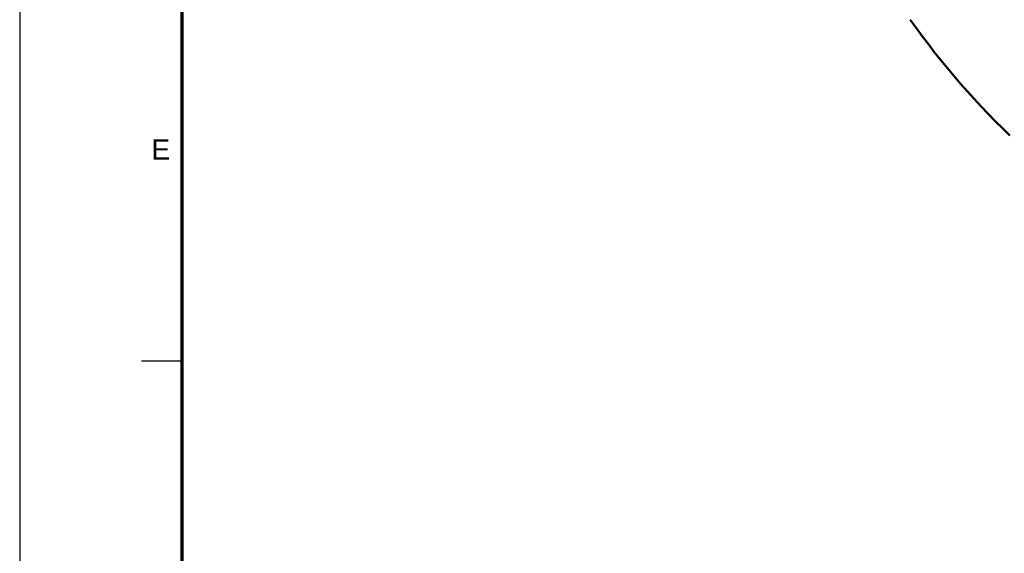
# Model space of a CAD drawing. Header units: millimetres. Extents: x 0 to 841, y 0 to 594.
# Tile 4 of 226: x 0 to 121, y 299 to 365. Entities that reach past the tile are written whole.
import ezdxf
from ezdxf.enums import TextEntityAlignment as Align

# ---------------------------------------------------------------- set-up
doc = ezdxf.new("R2010")
doc.units = ezdxf.units.MM
for name, color, linetype, lineweight in [('FINA', 7, 'CONTINUOUS', 25), ('MARCO', 7, 'CONTINUOUS', 70), ('TXT', 7, 'CONTINUOUS', 25), ('VIS', 7, 'CONTINUOUS', 50)]:
    doc.layers.add(name, color=color, linetype=linetype, lineweight=lineweight)
doc.styles.add('STD', font='LiberationSans-Regular.ttf')

msp = doc.modelspace()

# ---------------------------------------------------------------- linework, layer by layer
at = {"layer": 'FINA'}
msp.add_line((20, 323.09), (15, 323.09), dxfattribs=at)
msp.add_lwpolyline([(0, 0), (841, 0), (841, 594), (0, 594)], close=True, dxfattribs=at)
at = {"layer": 'MARCO'}
msp.add_lwpolyline([(20, 10), (831, 10), (831, 584), (20, 584)], close=True, dxfattribs=at)
at = {"layer": 'VIS'}
msp.add_lwpolyline([(109.81, 365.19), (110.54, 364.17), (111.28, 363.16), (112.04, 362.16), (112.81, 361.16), (113.59, 360.18), (114.39, 359.21), (115.2, 358.24), (116.02, 357.29), (116.85, 356.35), (117.69, 355.42), (118.54, 354.49), (119.41, 353.58), (120.29, 352.68), (121.18, 351.8), (122.08, 350.92)], dxfattribs=at)

# ---------------------------------------------------------------- texts
at = {"layer": 'TXT', "style": 'STD'}
msp.add_text('E', height=2.5, dxfattribs=at).set_placement((17.4, 349.18), align=Align.MIDDLE_CENTER)

doc.saveas('drawing.dxf')
